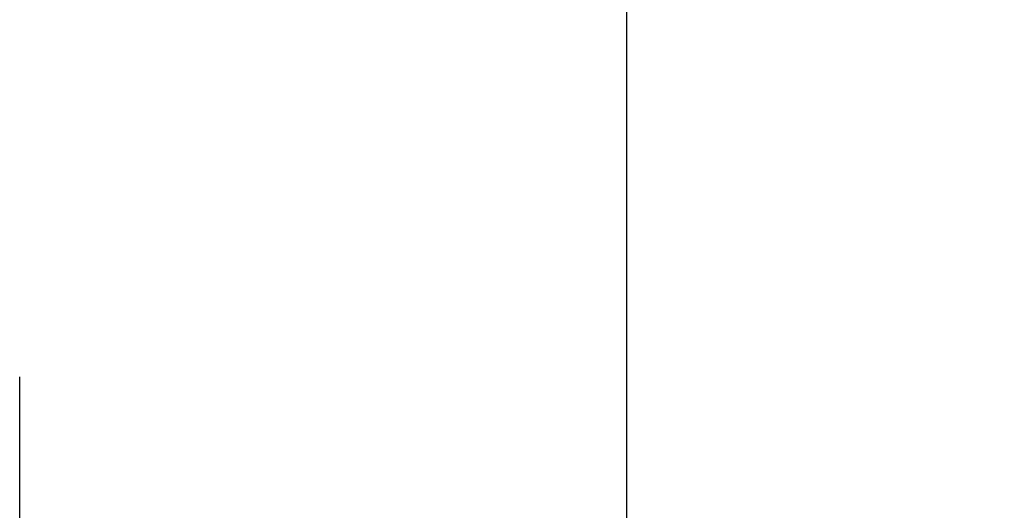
# Model space of a CAD drawing. Header units: millimetres. Extents: x 247761 to 294611, y 172579 to 236863.
# Tile 84 of 256: x 249726 to 249764, y 185347 to 185366. Entities that reach past the tile are written whole.
import ezdxf

# ---------------------------------------------------------------- set-up
doc = ezdxf.new("R2010")
doc.units = ezdxf.units.MM
doc.linetypes.add('ČÁRKOVANÁ', pattern=[19.049999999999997, 12.7, -6.35])
doc.layers.add('FASÁDA DETAILNÍ', color=4, linetype='Continuous')
doc.layers.add('NOVA', color=240, linetype='Continuous')

# ---------------------------------------------------------------- blocks, each defined once
blk = doc.blocks.new('A$C69D17D4D')
at = {"layer": 'FASÁDA DETAILNÍ', "linetype": 'ČÁRKOVANÁ', "ltscale": 5}
blk.add_lwpolyline([(1650.999978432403, 1249.00002156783), (-24919.00002156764, 1249.000021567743), (-24919.00002156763, 24919.00002156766), (1650.999978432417, 24919.00002156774)], close=True, dxfattribs=at)
at = {"layer": 'FASÁDA DETAILNÍ'}
blk.add_lwpolyline([(-24895.25401524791, 12040.64530968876), (-24895.25401524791, 12428.33608654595), (-24851.25401524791, 12428.33608654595), (-24851.25401524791, 12040.64530968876), (-24851.25401524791, 11959.6744308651), (-24895.25401524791, 11959.6744308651)], close=True, dxfattribs=at)

msp = doc.modelspace()

# ---------------------------------------------------------------- block references
at = {"layer": 'NOVA', "ltscale": 300}
msp.add_blockref('A$C69D17D4D', (274644.5174331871, 173371.2585875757), dxfattribs=at)

doc.saveas('drawing.dxf')
